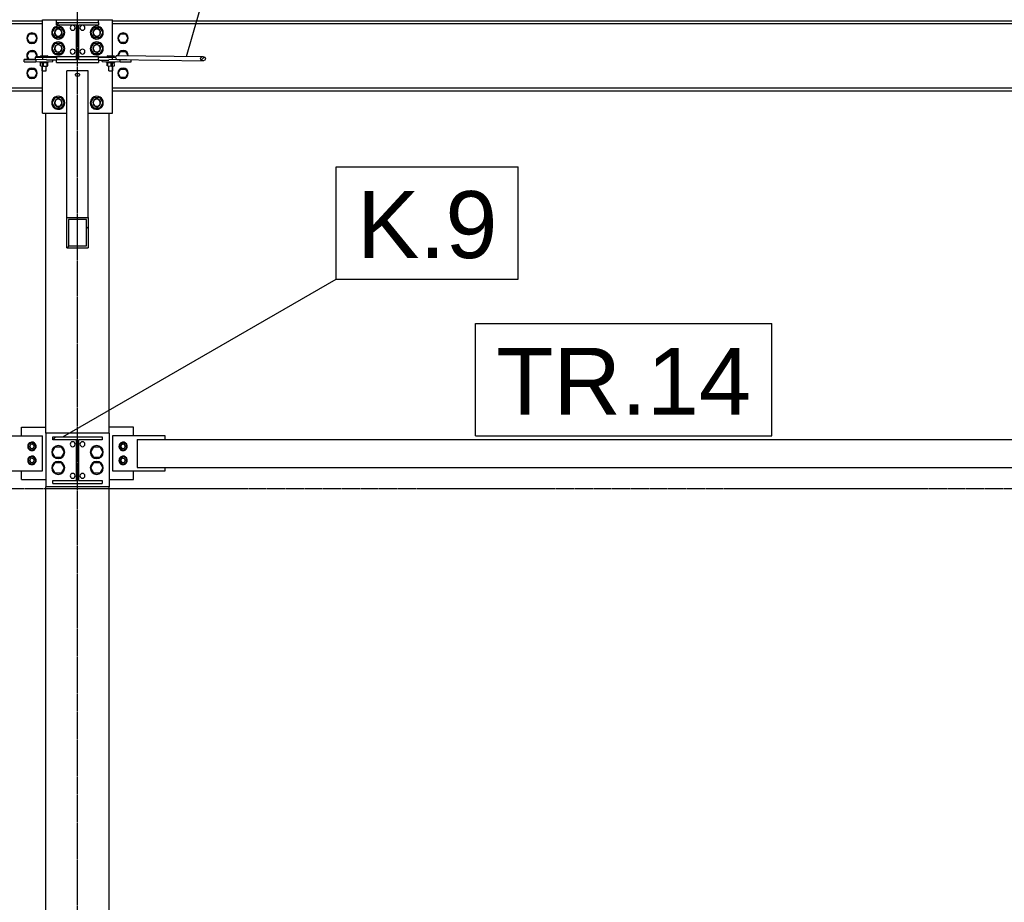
# Model space of a CAD drawing. Header units: millimetres. Extents: x -19654 to 22346, y -14260 to 15440.
# Tile 10 of 22: x -5877 to -3067, y 1970 to 4487. Entities that reach past the tile are written whole.
import ezdxf

# ---------------------------------------------------------------- set-up
doc = ezdxf.new("R2010")
doc.units = ezdxf.units.MM
doc.linetypes.add('DXK_LINE_DOT3', pattern=[5.9187, 2.979, -0.9799, 0.9799, -0.9799])
for name, color, linetype in [('TS_INNE_OBIEKTY', 7, 'Continuous'), ('TS_LINIE_WIDOCZNE', 7, 'Continuous'), ('TS_OPISY', 7, 'Continuous'), ('TS_OPISY_LINIE', 7, 'Continuous'), ('TS_OPISY_RAMKA', 7, 'Continuous'), ('TS_WYPELNIENIE', 7, 'Continuous')]:
    doc.layers.add(name, color=color, linetype=linetype)
doc.styles.add('Arial', font='ARIAL.TTF', dxfattribs={"height": 0.2})

# ---------------------------------------------------------------- blocks, each defined once
blk = doc.blocks.new('Bolt-305655477-2301 - 1303')
at = {"layer": 'TS_INNE_OBIEKTY', "color": 1, "linetype": 'Continuous'}
for p, q in [((-5623.3, 4380.3), (-5623.7, 4380.4)), ((-5623.7, 4380.4), (-5623.3, 4380.4)), ((-5623.3, 4380.3), (-5623.7, 4380.4)), ((-5623.7, 4380.4), (-5623.3, 4380.4)), ((-5623.3, 4380.4), (-5622.3, 4380.4)), ((-5623.3, 4380.4), (-5622.3, 4380.4)), ((-5622.3, 4380.3), (-5623.3, 4380.3)), ((-5622.3, 4380.3), (-5623.3, 4380.3)), ((-5622.3, 4380.4), (-5620.8, 4380.5)), ((-5620.8, 4380.2), (-5622.3, 4380.3)), ((-5620.8, 4380.5), (-5618.8, 4380.5)), ((-5618.8, 4380.2), (-5620.8, 4380.2)), ((-5618.8, 4380.5), (-5616.7, 4380.5)), ((-5616.7, 4380.2), (-5618.8, 4380.2)), ((-5616.7, 4380.5), (-5614.5, 4380.5)), ((-5614.5, 4380.2), (-5616.7, 4380.2)), ((-5614.5, 4380.5), (-5612.6, 4380.5)), ((-5612.6, 4380.2), (-5614.5, 4380.2)), ((-5612.6, 4380.5), (-5611, 4380.4)), ((-5611, 4380.3), (-5612.6, 4380.2)), ((-5611, 4380.4), (-5610, 4380.4)), ((-5611, 4380.4), (-5610, 4380.4)), ((-5610, 4380.3), (-5611, 4380.3)), ((-5610, 4380.3), (-5611, 4380.3)), ((-5610, 4380.4), (-5609.7, 4380.4)), ((-5609.7, 4380.4), (-5610, 4380.3)), ((-5610, 4380.4), (-5609.7, 4380.4)), ((-5609.7, 4380.4), (-5610, 4380.3))]:
    blk.add_line(p, q, dxfattribs=at)
blk = doc.blocks.new('Part-305655477-2299 - 1303')
at = {"layer": 'TS_LINIE_WIDOCZNE', "color": 1, "linetype": 'Continuous'}
for p, q in [((-5651.7, 4381.5), (-5602.7, 4381.5)), ((-5651.7, 4379.9), (-5651.7, 4381.5)), ((-5611.7, 4379.9), (-5651.7, 4379.9)), ((-5651.7, 4371.9), (-5622.7, 4371.9)), ((-5603.1, 4380), (-5611.7, 4379.9)), ((-5611.7, 4373.7), (-5611.7, 4379.9))]:
    blk.add_line(p, q, dxfattribs=at)
blk = doc.blocks.new('Part-305655477-2331 - 1303')
at = {"layer": 'TS_LINIE_WIDOCZNE', "color": 1, "linetype": 'Continuous'}
for p, q in [((-5863.6, 4367.7), (-5863.5, 4373.7)), ((-5863.6, 4367.7), (-5830.9, 4367.1)), ((-5831.7, 4374.2), (-5863.5, 4373.7)), ((-5863.5, 4373.7), (-5830.9, 4373.1)), ((-5799.9, 4373.6), (-5830.9, 4373.1)), ((-5830.9, 4373.1), (-5830.9, 4367.1)), ((-5830.9, 4367.1), (-5781.8, 4367.9)), ((-5781.8, 4367.9), (-5781.7, 4371.9))]:
    blk.add_line(p, q, dxfattribs=at)
blk = doc.blocks.new('Part-305655477-1445 - 1303')
at = {"layer": 'TS_LINIE_WIDOCZNE', "color": 1, "linetype": 'Continuous'}
for p, q in [((-5801.7, 3308), (-5801.7, 4220.5)), ((-5621.7, 3308), (-5621.7, 4220.5)), ((-5801.7, -350), (-5801.7, 3155)), ((-5621.7, -350), (-5621.7, 3155))]:
    blk.add_line(p, q, dxfattribs=at)
blk = doc.blocks.new('GridLine-305655477-2470 - 1303')
at = {"layer": 'TS_INNE_OBIEKTY', "color": 4, "linetype": 'DXK_LINE_DOT3'}
blk.add_line((-16331.7, 3150), (18196.3, 3150), dxfattribs=at)
blk = doc.blocks.new('Part-305655477-1541 - 1303')
at = {"layer": 'TS_WYPELNIENIE', "linetype": 'Continuous'}
h = blk.add_hatch(dxfattribs=at)
h.set_pattern_fill('', color=256, scale=70, style=0, pattern_type=0)
h.set_pattern_definition([(45, (-5781.68, 3289.5), (-157.15, 157.15), [])])
h.paths.add_polyline_path([(-5781.7, 3298), (-5781.7, 3289.5), (-5714.4, 3289.5), (-5714.4, 3173.5), (-5781.7, 3173.5), (-5781.7, 3165), (-5641.7, 3165), (-5641.7, 3173.5), (-5708.9, 3173.5), (-5708.9, 3289.5), (-5641.7, 3289.5), (-5641.7, 3298)])
at = {"layer": 'TS_INNE_OBIEKTY', "color": 1, "linetype": 'Continuous'}
for p, q in [((-5781.7, 3298), (-5641.7, 3298)), ((-5781.7, 3289.5), (-5781.7, 3298)), ((-5714.4, 3289.5), (-5781.7, 3289.5)), ((-5714.4, 3173.5), (-5714.4, 3289.5)), ((-5641.7, 3289.5), (-5708.9, 3289.5)), ((-5708.9, 3289.5), (-5708.9, 3173.5)), ((-5641.7, 3298), (-5641.7, 3289.5)), ((-5781.7, 3165), (-5781.7, 3173.5)), ((-5781.7, 3173.5), (-5714.4, 3173.5)), ((-5781.7, 3165), (-5641.7, 3165)), ((-5708.9, 3173.5), (-5641.7, 3173.5)), ((-5641.7, 3173.5), (-5641.7, 3165))]:
    blk.add_line(p, q, dxfattribs=at)
blk = doc.blocks.new('Part-305655477-1709 - 1303')
at = {"layer": 'TS_WYPELNIENIE', "linetype": 'Continuous'}
h = blk.add_hatch(dxfattribs=at)
h.set_pattern_fill('', color=256, scale=70, style=0, pattern_type=0)
h.set_pattern_definition([(45, (-5358.92, 4371.93), (-157.15, 157.15), [])])
h.paths.add_polyline_path([(-5361.2, 4376.2), (-5358.9, 4371.9), (-5353.6, 4370.2), (-5348.2, 4372), (-5346.1, 4376.2), (-5348.4, 4380.5), (-5353.7, 4382.2), (-5359.1, 4380.4)])
at = {"layer": 'TS_INNE_OBIEKTY', "color": 1, "linetype": 'Continuous'}
for p, q in [((-5361.2, 4376.2), (-5359.1, 4380.4)), ((-5358.9, 4371.9), (-5361.2, 4376.2)), ((-5359.1, 4380.4), (-5353.7, 4382.2)), ((-5353.6, 4370.2), (-5358.9, 4371.9)), ((-5353.7, 4382.2), (-5348.4, 4380.5)), ((-5348.2, 4372), (-5353.6, 4370.2)), ((-5348.4, 4380.5), (-5346.1, 4376.2)), ((-5346.1, 4376.2), (-5348.2, 4372))]:
    blk.add_line(p, q, dxfattribs=at)
at = {"layer": 'TS_LINIE_WIDOCZNE', "color": 1, "linetype": 'Continuous'}
for p, q in [((-5601.8, 4384), (-5603.2, 4379.8)), ((-5598.5, 4385.8), (-5601.8, 4384)), ((-5598.5, 4385.8), (-5353.7, 4382.2)), ((-5603.2, 4379.8), (-5601.8, 4375.5)), ((-5601.8, 4375.5), (-5598.4, 4373.8)), ((-5598.4, 4373.8), (-5353.6, 4370.2))]:
    blk.add_line(p, q, dxfattribs=at)
blk = doc.blocks.new('Bolt-305655477-1825 - 1303')
at = {"layer": 'TS_INNE_OBIEKTY', "color": 1, "linetype": 'Continuous'}
for p, q in [((-5784, 4450.5), (-5775.3, 4465.5)), ((-5775.3, 4435.5), (-5784, 4450.5)), ((-5775.3, 4465.5), (-5758, 4465.5)), ((-5758, 4465.5), (-5749.4, 4450.5)), ((-5749.4, 4450.5), (-5758, 4435.5)), ((-5674, 4450.5), (-5665.3, 4465.5)), ((-5665.3, 4435.5), (-5674, 4450.5)), ((-5665.3, 4465.5), (-5648, 4465.5)), ((-5648, 4465.5), (-5639.4, 4450.5)), ((-5639.4, 4450.5), (-5648, 4435.5)), ((-5784, 4405.5), (-5775.3, 4420.5)), ((-5758, 4435.5), (-5775.3, 4435.5)), ((-5775.3, 4420.5), (-5758, 4420.5)), ((-5758, 4420.5), (-5749.4, 4405.5)), ((-5674, 4405.5), (-5665.3, 4420.5)), ((-5648, 4435.5), (-5665.3, 4435.5)), ((-5665.3, 4420.5), (-5648, 4420.5)), ((-5648, 4420.5), (-5639.4, 4405.5)), ((-5775.3, 4390.5), (-5784, 4405.5)), ((-5758, 4390.5), (-5775.3, 4390.5)), ((-5749.4, 4405.5), (-5758, 4390.5)), ((-5665.3, 4390.5), (-5674, 4405.5)), ((-5648, 4390.5), (-5665.3, 4390.5)), ((-5639.4, 4405.5), (-5648, 4390.5)), ((-5784, 4250.5), (-5775.3, 4265.5)), ((-5775.3, 4235.5), (-5784, 4250.5)), ((-5775.3, 4265.5), (-5758, 4265.5)), ((-5758, 4265.5), (-5749.4, 4250.5)), ((-5749.4, 4250.5), (-5758, 4235.5)), ((-5674, 4250.5), (-5665.3, 4265.5)), ((-5665.3, 4235.5), (-5674, 4250.5)), ((-5665.3, 4265.5), (-5648, 4265.5)), ((-5648, 4265.5), (-5639.4, 4250.5)), ((-5639.4, 4250.5), (-5648, 4235.5)), ((-5758, 4235.5), (-5775.3, 4235.5)), ((-5648, 4235.5), (-5665.3, 4235.5))]:
    blk.add_line(p, q, dxfattribs=at)
for centre, radius, start, end in [((-5766.7, 4450.5), 18.5, 0, 180), ((-5766.7, 4450.5), 18.5, 330, 150), ((-5656.7, 4450.5), 18.5, 0, 180), ((-5656.7, 4450.5), 18.5, 330, 150), ((-5766.7, 4450.5), 18.5, 150, 330), ((-5766.7, 4450.5), 18.5, 180, 0), ((-5766.7, 4450.5), 11, 108, 288), ((-5766.7, 4450.5), 10, 0, 180), ((-5766.7, 4450.5), 10, 180, 0), ((-5766.7, 4450.5), 11, 288, 108), ((-5656.7, 4450.5), 18.5, 150, 330), ((-5656.7, 4450.5), 18.5, 180, 0), ((-5656.7, 4450.5), 11, 108, 288), ((-5656.7, 4450.5), 10, 0, 180), ((-5656.7, 4450.5), 10, 180, 0), ((-5656.7, 4450.5), 11, 288, 108), ((-5766.7, 4405.5), 18.5, 0, 180), ((-5766.7, 4405.5), 18.5, 150, 330), ((-5766.7, 4405.5), 18.5, 330, 150), ((-5766.7, 4405.5), 11, 108, 288), ((-5766.7, 4405.5), 10, 0, 180), ((-5766.7, 4405.5), 11, 288, 108), ((-5656.7, 4405.5), 18.5, 0, 180), ((-5656.7, 4405.5), 18.5, 150, 330), ((-5656.7, 4405.5), 18.5, 330, 150), ((-5656.7, 4405.5), 11, 108, 288), ((-5656.7, 4405.5), 10, 0, 180), ((-5656.7, 4405.5), 11, 288, 108), ((-5766.7, 4405.5), 18.5, 180, 0), ((-5766.7, 4405.5), 10, 180, 0), ((-5656.7, 4405.5), 18.5, 180, 0), ((-5656.7, 4405.5), 10, 180, 0), ((-5766.7, 4250.5), 18.5, 0, 180), ((-5766.7, 4250.5), 18.5, 150, 330), ((-5766.7, 4250.5), 18.5, 180, 0), ((-5766.7, 4250.5), 18.5, 330, 150), ((-5766.7, 4250.5), 11, 108, 288), ((-5766.7, 4250.5), 10, 0, 180), ((-5766.7, 4250.5), 10, 180, 0), ((-5766.7, 4250.5), 11, 288, 108), ((-5656.7, 4250.5), 18.5, 0, 180), ((-5656.7, 4250.5), 18.5, 150, 330), ((-5656.7, 4250.5), 18.5, 180, 0), ((-5656.7, 4250.5), 18.5, 330, 150), ((-5656.7, 4250.5), 11, 108, 288), ((-5656.7, 4250.5), 10, 0, 180), ((-5656.7, 4250.5), 10, 180, 0), ((-5656.7, 4250.5), 11, 288, 108)]:
    blk.add_arc(centre, radius, start, end, dxfattribs=at)
blk = doc.blocks.new('Part-305655477-1601 - 1303')
at = {"layer": 'TS_LINIE_WIDOCZNE', "color": 1, "linetype": 'Continuous'}
for p, q in [((-5541.7, 3290.5), (-5541.7, 3210.5)), ((-5541.7, 3290.5), (-860.2, 3290.5)), ((-5541.7, 3210.5), (-860.2, 3210.5))]:
    blk.add_line(p, q, dxfattribs=at)
blk = doc.blocks.new('Part-305655477-1605 - 1303')
at = {"layer": 'TS_LINIE_WIDOCZNE', "color": 1, "linetype": 'Continuous'}
for p, q in [((-10271.7, 4476.2), (-5811.7, 4476.2)), ((-6811.2, 4484.7), (-5811.7, 4484.7)), ((-10271.7, 4293.2), (-5811.7, 4293.2)), ((-10271.7, 4284.7), (-5811.7, 4284.7))]:
    blk.add_line(p, q, dxfattribs=at)
blk = doc.blocks.new('Part-305655477-1540 - 1303')
at = {"layer": 'TS_WYPELNIENIE', "linetype": 'Continuous'}
h = blk.add_hatch(dxfattribs=at)
h.set_pattern_fill('', color=256, scale=70, style=0, pattern_type=0)
h.set_pattern_definition([(45, (-5771.68, 4471.51), (-157.15, 157.15), [])])
h.paths.add_polyline_path([(-5771.7, 4479.5), (-5771.7, 4471.5), (-5714.2, 4471.5), (-5714.2, 4373.5), (-5771.7, 4373.5), (-5771.7, 4365.5), (-5651.7, 4365.5), (-5651.7, 4373.5), (-5709.2, 4373.5), (-5709.2, 4471.5), (-5651.7, 4471.5), (-5651.7, 4479.5)])
at = {"layer": 'TS_INNE_OBIEKTY', "color": 1, "linetype": 'Continuous'}
for p, q in [((-5771.7, 4479.5), (-5651.7, 4479.5)), ((-5771.7, 4471.5), (-5771.7, 4479.5)), ((-5714.2, 4471.5), (-5771.7, 4471.5)), ((-5714.2, 4373.5), (-5714.2, 4471.5)), ((-5651.7, 4471.5), (-5709.2, 4471.5)), ((-5709.2, 4471.5), (-5709.2, 4373.5)), ((-5651.7, 4479.5), (-5651.7, 4471.5)), ((-5771.7, 4365.5), (-5771.7, 4373.5)), ((-5771.7, 4373.5), (-5714.2, 4373.5)), ((-5771.7, 4365.5), (-5651.7, 4365.5)), ((-5709.2, 4373.5), (-5651.7, 4373.5)), ((-5651.7, 4373.5), (-5651.7, 4365.5))]:
    blk.add_line(p, q, dxfattribs=at)
at = {"layer": 'TS_LINIE_WIDOCZNE', "color": 1, "linetype": 'Continuous'}
for p, q in [((-5771.7, 4479.5), (-5771.7, 4487.5)), ((-5771.7, 4487.5), (-5651.7, 4487.5)), ((-5651.7, 4479.5), (-5651.7, 4487.5)), ((-5714.2, 4381.5), (-5771.7, 4381.5)), ((-5771.7, 4381.5), (-5771.7, 4373.5)), ((-5651.7, 4381.5), (-5709.2, 4381.5)), ((-5651.7, 4373.5), (-5651.7, 4381.5))]:
    blk.add_line(p, q, dxfattribs=at)
blk = doc.blocks.new('Part-305655477-1602 - 1303')
at = {"layer": 'TS_LINIE_WIDOCZNE', "color": 1, "linetype": 'Continuous'}
for p, q in [((-5611.7, 4484.7), (-2171.2, 4484.7)), ((-5611.7, 4476.2), (-790.2, 4476.2)), ((-5611.7, 4293.2), (-790.2, 4293.2)), ((-5611.7, 4284.7), (-790.2, 4284.7))]:
    blk.add_line(p, q, dxfattribs=at)
blk = doc.blocks.new('Part-305655477-1646 - 1303')
at = {"layer": 'TS_WYPELNIENIE', "linetype": 'Continuous'}
h = blk.add_hatch(dxfattribs=at)
h.set_pattern_fill('', color=256, scale=70, style=0, pattern_type=0)
h.set_pattern_definition([(45, (-5741.68, 3836.3), (-157.15, 157.15), [])])
h.paths.add_polyline_path([(-5741.7, 3923.2), (-5741.7, 3836.3), (-5681.7, 3836.3), (-5681.7, 3923.2)])
h.paths.add_polyline_path([(-5685.7, 3842.1), (-5737.7, 3842.1), (-5737.7, 3917.4), (-5685.7, 3917.4)])
at = {"layer": 'TS_INNE_OBIEKTY', "color": 1, "linetype": 'Continuous'}
for p, q in [((-5741.7, 3836.3), (-5741.7, 3923.2)), ((-5741.7, 3923.2), (-5681.7, 3923.2)), ((-5737.7, 3917.4), (-5737.7, 3842.1)), ((-5685.7, 3917.4), (-5737.7, 3917.4)), ((-5685.7, 3842.1), (-5685.7, 3917.4)), ((-5681.7, 3923.2), (-5681.7, 3836.3)), ((-5741.7, 3836.3), (-5681.7, 3836.3)), ((-5737.7, 3842.1), (-5685.7, 3842.1))]:
    blk.add_line(p, q, dxfattribs=at)
at = {"layer": 'TS_LINIE_WIDOCZNE', "color": 1, "linetype": 'Continuous'}
for p, q in [((-5741.7, 3923.2), (-5741.7, 4341.2)), ((-5681.7, 4341.2), (-5741.7, 4341.2)), ((-5681.7, 3923.2), (-5681.7, 4341.2))]:
    blk.add_line(p, q, dxfattribs=at)
blk = doc.blocks.new('Bolt-305655477-1820 - 1303')
at = {"layer": 'TS_INNE_OBIEKTY', "color": 1, "linetype": 'Continuous'}
for p, q in [((-5784, 3254), (-5775.3, 3269)), ((-5775.3, 3269), (-5758, 3269)), ((-5758, 3269), (-5749.4, 3254)), ((-5674, 3254), (-5665.3, 3269)), ((-5665.3, 3269), (-5648, 3269)), ((-5648, 3269), (-5639.4, 3254)), ((-5775.3, 3239), (-5784, 3254)), ((-5758, 3239), (-5775.3, 3239)), ((-5749.4, 3254), (-5758, 3239)), ((-5665.3, 3239), (-5674, 3254)), ((-5648, 3239), (-5665.3, 3239)), ((-5639.4, 3254), (-5648, 3239)), ((-5784, 3209), (-5775.3, 3224)), ((-5775.3, 3194), (-5784, 3209)), ((-5775.3, 3224), (-5758, 3224)), ((-5758, 3224), (-5749.4, 3209)), ((-5749.4, 3209), (-5758, 3194)), ((-5674, 3209), (-5665.3, 3224)), ((-5665.3, 3194), (-5674, 3209)), ((-5665.3, 3224), (-5648, 3224)), ((-5648, 3224), (-5639.4, 3209)), ((-5639.4, 3209), (-5648, 3194)), ((-5758, 3194), (-5775.3, 3194)), ((-5648, 3194), (-5665.3, 3194))]:
    blk.add_line(p, q, dxfattribs=at)
for centre, start, end in [((-5766.7, 3254), 0, 180), ((-5656.7, 3254), 0, 180), ((-5766.7, 3254), 180, 0), ((-5656.7, 3254), 180, 0), ((-5766.7, 3209), 0, 180), ((-5766.7, 3209), 180, 0), ((-5656.7, 3209), 0, 180), ((-5656.7, 3209), 180, 0)]:
    blk.add_arc(centre, 18.5, start, end, dxfattribs=at)
blk = doc.blocks.new('Bolt-305655477-1824 - 1303')
at = {"layer": 'TS_INNE_OBIEKTY', "color": 1, "linetype": 'Continuous'}
for centre, start, end in [((-5725.7, 4396.5), 0, 180), ((-5725.7, 4396.5), 0, 180), ((-5725.7, 4396.5), 180, 0), ((-5725.7, 4396.5), 180, 0), ((-5697.7, 4396.5), 0, 180), ((-5697.7, 4396.5), 0, 180), ((-5697.7, 4396.5), 180, 0), ((-5697.7, 4396.5), 180, 0)]:
    blk.add_arc(centre, 7, start, end, dxfattribs=at)
blk = doc.blocks.new('Bolt-305655477-2149 - 1303')
at = {"layer": 'TS_INNE_OBIEKTY', "color": 1, "linetype": 'Continuous'}
for p, q in [((-5717.7, 4330.4), (-5717.4, 4331.7)), ((-5717.4, 4329), (-5717.7, 4330.4)), ((-5717.4, 4331.7), (-5716.5, 4332.9)), ((-5716.5, 4327.8), (-5717.4, 4329)), ((-5716.5, 4332.9), (-5715.2, 4333.9)), ((-5715.2, 4326.8), (-5716.5, 4327.8)), ((-5715.2, 4333.9), (-5713.5, 4334.5)), ((-5713.5, 4326.2), (-5715.2, 4326.8)), ((-5713.5, 4334.5), (-5711.7, 4334.7)), ((-5711.7, 4334.7), (-5709.8, 4334.5)), ((-5709.8, 4334.5), (-5708.2, 4333.9)), ((-5708.2, 4326.8), (-5709.8, 4326.2)), ((-5708.2, 4333.9), (-5706.8, 4332.9)), ((-5706.8, 4327.8), (-5708.2, 4326.8)), ((-5706.8, 4332.9), (-5706, 4331.7)), ((-5706, 4329), (-5706.8, 4327.8)), ((-5706, 4331.7), (-5705.7, 4330.4)), ((-5705.7, 4330.4), (-5706, 4329)), ((-5711.7, 4326), (-5713.5, 4326.2)), ((-5709.8, 4326.2), (-5711.7, 4326))]:
    blk.add_line(p, q, dxfattribs=at)
blk = doc.blocks.new('Part-305655477-1822 - 1303')
at = {"layer": 'TS_LINIE_WIDOCZNE', "color": 1, "linetype": 'Continuous'}
for p, q in [((-5811.7, 4487.5), (-5611.7, 4487.5)), ((-5811.7, 4381.5), (-5811.7, 4487.5)), ((-5611.7, 4381.5), (-5611.7, 4487.5)), ((-5811.7, 4220.5), (-5811.7, 4367.4)), ((-5611.7, 4220.5), (-5611.7, 4367.4)), ((-5811.7, 4220.5), (-5741.7, 4220.5)), ((-5681.7, 4220.5), (-5611.7, 4220.5))]:
    blk.add_line(p, q, dxfattribs=at)
blk = doc.blocks.new('Part-305655477-1817 - 1303')
at = {"layer": 'TS_LINIE_WIDOCZNE', "color": 1, "linetype": 'Continuous'}
for p, q in [((-5621.7, 3308), (-5801.7, 3308)), ((-5801.7, 3308), (-5801.7, 3155)), ((-5621.7, 3308), (-5621.7, 3155)), ((-5621.7, 3155), (-5801.7, 3155))]:
    blk.add_line(p, q, dxfattribs=at)
blk = doc.blocks.new('Bolt-305655477-1818 - 1303')
at = {"layer": 'TS_INNE_OBIEKTY', "color": 1, "linetype": 'Continuous'}
for centre, start, end in [((-5725.7, 3276.5), 0, 180), ((-5725.7, 3276.5), 0, 180), ((-5725.7, 3276.5), 180, 0), ((-5725.7, 3276.5), 180, 0), ((-5697.7, 3276.5), 0, 180), ((-5697.7, 3276.5), 0, 180), ((-5697.7, 3276.5), 180, 0), ((-5697.7, 3276.5), 180, 0)]:
    blk.add_arc(centre, 7, start, end, dxfattribs=at)
blk = doc.blocks.new('Bolt-305655477-1819 - 1303')
at = {"layer": 'TS_INNE_OBIEKTY', "color": 1, "linetype": 'Continuous'}
for centre, start, end in [((-5725.7, 3186.5), 0, 180), ((-5725.7, 3186.5), 0, 180), ((-5725.7, 3186.5), 180, 0), ((-5725.7, 3186.5), 180, 0), ((-5697.7, 3186.5), 0, 180), ((-5697.7, 3186.5), 0, 180), ((-5697.7, 3186.5), 180, 0), ((-5697.7, 3186.5), 180, 0)]:
    blk.add_arc(centre, 7, start, end, dxfattribs=at)
blk = doc.blocks.new('Bolt-305655477-1823 - 1303')
at = {"layer": 'TS_INNE_OBIEKTY', "color": 1, "linetype": 'Continuous'}
for centre, start, end in [((-5725.7, 4464.5), 0, 180), ((-5725.7, 4464.5), 0, 180), ((-5697.7, 4464.5), 0, 180), ((-5697.7, 4464.5), 0, 180), ((-5725.7, 4464.5), 180, 0), ((-5725.7, 4464.5), 180, 0), ((-5697.7, 4464.5), 180, 0), ((-5697.7, 4464.5), 180, 0)]:
    blk.add_arc(centre, 7, start, end, dxfattribs=at)
blk = doc.blocks.new('Bolt-305655477-2302 - 1303')
at = {"layer": 'TS_INNE_OBIEKTY', "color": 1, "linetype": 'Continuous'}
for p, q in [((-5813.4, 4380.3), (-5813.7, 4380.4)), ((-5813.7, 4380.4), (-5813.4, 4380.4)), ((-5813.4, 4380.3), (-5813.7, 4380.4)), ((-5813.7, 4380.4), (-5813.4, 4380.4)), ((-5813.4, 4380.4), (-5812.4, 4380.4)), ((-5813.4, 4380.4), (-5812.4, 4380.4)), ((-5812.4, 4380.3), (-5813.4, 4380.3)), ((-5812.4, 4380.3), (-5813.4, 4380.3)), ((-5812.4, 4380.4), (-5810.8, 4380.5)), ((-5810.8, 4380.2), (-5812.4, 4380.3)), ((-5810.8, 4380.5), (-5808.9, 4380.5)), ((-5808.9, 4380.2), (-5810.8, 4380.2)), ((-5808.9, 4380.5), (-5806.7, 4380.5)), ((-5806.7, 4380.2), (-5808.9, 4380.2)), ((-5806.7, 4380.5), (-5804.5, 4380.5)), ((-5804.5, 4380.2), (-5806.7, 4380.2)), ((-5804.5, 4380.5), (-5802.6, 4380.5)), ((-5802.6, 4380.2), (-5804.5, 4380.2)), ((-5802.6, 4380.5), (-5801, 4380.4)), ((-5801, 4380.3), (-5802.6, 4380.2)), ((-5801, 4380.4), (-5800, 4380.4)), ((-5801, 4380.4), (-5800, 4380.4)), ((-5800, 4380.3), (-5801, 4380.3)), ((-5800, 4380.3), (-5801, 4380.3)), ((-5800, 4380.4), (-5799.7, 4380.4)), ((-5799.7, 4380.4), (-5800, 4380.3)), ((-5800, 4380.4), (-5799.7, 4380.4)), ((-5799.7, 4380.4), (-5800, 4380.3))]:
    blk.add_line(p, q, dxfattribs=at)
blk = doc.blocks.new('Part-305655477-1868 - 1303')
at = {"layer": 'TS_LINIE_WIDOCZNE', "color": 1, "linetype": 'Continuous'}
for p, q in [((-5551.7, 3325.5), (-5621.7, 3325.5)), ((-5551.7, 3300.5), (-5551.7, 3325.5)), ((-5621.7, 3175.5), (-5551.7, 3175.5)), ((-5551.7, 3175.5), (-5551.7, 3200.5))]:
    blk.add_line(p, q, dxfattribs=at)
blk = doc.blocks.new('Part-305655477-1869 - 1303')
at = {"layer": 'TS_LINIE_WIDOCZNE', "color": 1, "linetype": 'Continuous'}
for p, q in [((-5461.7, 3300.5), (-5611.7, 3300.5)), ((-5611.7, 3300.5), (-5611.7, 3200.5)), ((-5461.7, 3290.5), (-5461.7, 3300.5)), ((-5461.7, 3200.5), (-5461.7, 3210.5)), ((-5611.7, 3200.5), (-5461.7, 3200.5))]:
    blk.add_line(p, q, dxfattribs=at)
blk = doc.blocks.new('Bolt-305655477-1870 - 1303')
at = {"layer": 'TS_INNE_OBIEKTY', "color": 1, "linetype": 'Continuous'}
for p, q in [((-5581.7, 3281.5), (-5591.2, 3276)), ((-5591.2, 3276), (-5591.2, 3265)), ((-5591.2, 3265), (-5581.7, 3259.5)), ((-5572.2, 3276), (-5581.7, 3281.5)), ((-5581.7, 3259.5), (-5572.2, 3265)), ((-5572.2, 3265), (-5572.2, 3276)), ((-5581.7, 3241.5), (-5591.2, 3236)), ((-5591.2, 3236), (-5591.2, 3225)), ((-5572.2, 3236), (-5581.7, 3241.5)), ((-5572.2, 3225), (-5572.2, 3236)), ((-5591.2, 3225), (-5581.7, 3219.5)), ((-5581.7, 3219.5), (-5572.2, 3225))]:
    blk.add_line(p, q, dxfattribs=at)
for centre, radius, start, end in [((-5581.7, 3270.5), 12, 120, 300), ((-5581.7, 3270.5), 12, 300, 120), ((-5581.7, 3270.5), 6, 120, 300), ((-5581.7, 3270.5), 6, 300, 120), ((-5581.7, 3230.5), 12, 120, 300), ((-5581.7, 3230.5), 12, 300, 120), ((-5581.7, 3230.5), 6, 120, 300), ((-5581.7, 3230.5), 6, 300, 120)]:
    blk.add_arc(centre, radius, start, end, dxfattribs=at)
blk = doc.blocks.new('Part-305655477-1872 - 1303')
at = {"layer": 'TS_LINIE_WIDOCZNE', "color": 1, "linetype": 'Continuous'}
for p, q in [((-5871.7, 3325.5), (-5801.7, 3325.5)), ((-5871.7, 3300.5), (-5871.7, 3325.5)), ((-5871.7, 3175.5), (-5871.7, 3200.5)), ((-5871.7, 3175.5), (-5801.7, 3175.5))]:
    blk.add_line(p, q, dxfattribs=at)
blk = doc.blocks.new('Part-305655477-1873 - 1303')
at = {"layer": 'TS_LINIE_WIDOCZNE', "color": 1, "linetype": 'Continuous'}
for p, q in [((-5961.7, 3290.5), (-5961.7, 3300.5)), ((-5961.7, 3300.5), (-5811.7, 3300.5)), ((-5811.7, 3200.5), (-5811.7, 3300.5)), ((-5961.7, 3200.5), (-5961.7, 3210.5)), ((-5961.7, 3200.5), (-5811.7, 3200.5))]:
    blk.add_line(p, q, dxfattribs=at)
blk = doc.blocks.new('Bolt-305655477-1874 - 1303')
at = {"layer": 'TS_INNE_OBIEKTY', "color": 1, "linetype": 'Continuous'}
for p, q in [((-5841.7, 3281.5), (-5851.2, 3276)), ((-5851.2, 3276), (-5851.2, 3265)), ((-5851.2, 3265), (-5841.7, 3259.5)), ((-5832.2, 3276), (-5841.7, 3281.5)), ((-5841.7, 3259.5), (-5832.2, 3265)), ((-5832.2, 3265), (-5832.2, 3276)), ((-5841.7, 3241.5), (-5851.2, 3236)), ((-5851.2, 3236), (-5851.2, 3225)), ((-5832.2, 3236), (-5841.7, 3241.5)), ((-5832.2, 3225), (-5832.2, 3236)), ((-5851.2, 3225), (-5841.7, 3219.5)), ((-5841.7, 3219.5), (-5832.2, 3225))]:
    blk.add_line(p, q, dxfattribs=at)
for centre, radius, start, end in [((-5841.7, 3270.5), 12, 120, 300), ((-5841.7, 3270.5), 12, 300, 120), ((-5841.7, 3270.5), 6, 120, 300), ((-5841.7, 3270.5), 6, 300, 120), ((-5841.7, 3230.5), 12, 120, 300), ((-5841.7, 3230.5), 12, 300, 120), ((-5841.7, 3230.5), 6, 120, 300), ((-5841.7, 3230.5), 6, 300, 120)]:
    blk.add_arc(centre, radius, start, end, dxfattribs=at)
blk = doc.blocks.new('Bolt-305655477-1957 - 1303')
at = {"layer": 'TS_INNE_OBIEKTY', "color": 1, "linetype": 'Continuous'}
for p, q in [((-5595.5, 4434.7), (-5588.6, 4446.7)), ((-5588.6, 4446.7), (-5574.8, 4446.7)), ((-5574.8, 4446.7), (-5567.8, 4434.7)), ((-5588.6, 4422.7), (-5595.5, 4434.7)), ((-5574.8, 4422.7), (-5588.6, 4422.7)), ((-5567.8, 4434.7), (-5574.8, 4422.7)), ((-5594.9, 4385.8), (-5588.6, 4396.7)), ((-5588.6, 4396.7), (-5574.8, 4396.7)), ((-5574.8, 4396.7), (-5568.2, 4385.4)), ((-5595.5, 4334.7), (-5588.6, 4346.7)), ((-5588.6, 4322.7), (-5595.5, 4334.7)), ((-5588.6, 4346.7), (-5574.8, 4346.7)), ((-5574.8, 4346.7), (-5567.8, 4334.7)), ((-5567.8, 4334.7), (-5574.8, 4322.7)), ((-5574.8, 4322.7), (-5588.6, 4322.7))]:
    blk.add_line(p, q, dxfattribs=at)
for centre, start, end in [((-5581.7, 4434.7), 0, 180), ((-5581.7, 4434.7), 180, 0), ((-5581.7, 4384.7), 2.5638, 175.7115), ((-5581.7, 4334.7), 0, 180), ((-5581.7, 4334.7), 180, 0)]:
    blk.add_arc(centre, 15, start, end, dxfattribs=at)
blk = doc.blocks.new('Bolt-305655477-1959 - 1303')
at = {"layer": 'TS_INNE_OBIEKTY', "color": 1, "linetype": 'Continuous'}
for p, q in [((-5855.5, 4434.7), (-5848.6, 4446.7)), ((-5848.6, 4446.7), (-5834.7, 4446.7)), ((-5834.7, 4446.7), (-5827.8, 4434.7)), ((-5848.6, 4422.7), (-5855.5, 4434.7)), ((-5834.7, 4422.7), (-5848.6, 4422.7)), ((-5827.8, 4434.7), (-5834.7, 4422.7)), ((-5855.5, 4384.7), (-5848.6, 4396.7)), ((-5849.3, 4373.9), (-5855.5, 4384.7)), ((-5848.6, 4396.7), (-5834.7, 4396.7)), ((-5834.7, 4396.7), (-5827.8, 4384.7)), ((-5829.7, 4381.5), (-5827.8, 4384.7)), ((-5833.9, 4374.2), (-5831.7, 4378)), ((-5855.5, 4334.7), (-5848.6, 4346.7)), ((-5848.6, 4322.7), (-5855.5, 4334.7)), ((-5848.6, 4346.7), (-5834.7, 4346.7)), ((-5834.7, 4346.7), (-5827.8, 4334.7)), ((-5827.8, 4334.7), (-5834.7, 4322.7)), ((-5834.7, 4322.7), (-5848.6, 4322.7))]:
    blk.add_line(p, q, dxfattribs=at)
for centre, start, end in [((-5841.7, 4434.7), 0, 180), ((-5841.7, 4434.7), 180, 0), ((-5841.7, 4384.7), 347.0671, 228.1439), ((-5841.7, 4334.7), 0, 180), ((-5841.7, 4334.7), 180, 0)]:
    blk.add_arc(centre, 15, start, end, dxfattribs=at)
blk = doc.blocks.new('Part-305655477-2300 - 1303')
at = {"layer": 'TS_LINIE_WIDOCZNE', "color": 1, "linetype": 'Continuous'}
for p, q in [((-5771.7, 4381.5), (-5831.7, 4381.5)), ((-5831.7, 4381.5), (-5831.7, 4380.3)), ((-5831.7, 4380.3), (-5811.7, 4379.9)), ((-5831.7, 4374.2), (-5831.7, 4380.3)), ((-5771.7, 4379.9), (-5811.7, 4379.9)), ((-5811.7, 4379.9), (-5811.7, 4373.7)), ((-5771.7, 4371.9), (-5799.9, 4371.9)), ((-5771.7, 4381.5), (-5771.7, 4379.9)), ((-5771.7, 4379.9), (-5771.7, 4371.9))]:
    blk.add_line(p, q, dxfattribs=at)
blk = doc.blocks.new('Bolt-305655477-2332 - 1303')
at = {"layer": 'TS_INNE_OBIEKTY', "color": 1, "linetype": 'Continuous'}
for p, q in [((-5816.6, 4384.1), (-5814.4, 4384.2)), ((-5816.6, 4380.3), (-5816.6, 4384.1)), ((-5808.9, 4383.9), (-5816.6, 4384.1)), ((-5814.4, 4384.2), (-5804.5, 4384.2)), ((-5808.9, 4380.2), (-5808.9, 4383.9)), ((-5799, 4383.9), (-5808.9, 4383.9)), ((-5804.5, 4384.2), (-5796.8, 4384.1)), ((-5796.8, 4384.1), (-5799, 4383.9)), ((-5799, 4380.2), (-5799, 4383.9)), ((-5796.8, 4380.4), (-5796.8, 4384.1)), ((-5818.5, 4365.7), (-5818.5, 4367.3)), ((-5818.5, 4365.7), (-5818.2, 4365.6)), ((-5818.2, 4365.6), (-5814.8, 4365.5)), ((-5817.2, 4355.6), (-5817.2, 4365.5)), ((-5817.2, 4355.6), (-5809.1, 4355.4)), ((-5814.8, 4365.5), (-5809.3, 4365.4)), ((-5812.7, 4341.6), (-5812.7, 4355.5)), ((-5809.3, 4365.4), (-5803.1, 4365.4)), ((-5809.1, 4355.4), (-5809, 4365.4)), ((-5809.1, 4355.4), (-5798.7, 4355.4)), ((-5803.1, 4365.4), (-5797.8, 4365.4)), ((-5801, 4341.5), (-5800.9, 4355.4)), ((-5798.7, 4355.4), (-5798.6, 4365.4)), ((-5798.7, 4355.4), (-5796.4, 4355.6)), ((-5797.8, 4365.4), (-5795, 4365.5)), ((-5796.4, 4355.6), (-5796.3, 4365.5)), ((-5795, 4365.5), (-5795, 4367.7)), ((-5812.7, 4341.6), (-5812.6, 4341.6)), ((-5812.6, 4341.6), (-5810.9, 4341.5)), ((-5810.9, 4341.5), (-5808.1, 4341.5)), ((-5808.1, 4341.5), (-5805, 4341.5)), ((-5805, 4341.5), (-5802.4, 4341.5)), ((-5802.4, 4341.5), (-5801, 4341.5))]:
    blk.add_line(p, q, dxfattribs=at)
blk = doc.blocks.new('Part-305655477-2352 - 1303')
at = {"layer": 'TS_LINIE_WIDOCZNE', "color": 1, "linetype": 'Continuous'}
for p, q in [((-5641.6, 4367.9), (-5641.6, 4371.9)), ((-5641.6, 4367.9), (-5589.9, 4367.1)), ((-5590, 4373.1), (-5622.7, 4373.6)), ((-5571.4, 4373.4), (-5590, 4373.1)), ((-5589.9, 4367.1), (-5590, 4373.1)), ((-5589.9, 4367.1), (-5558.2, 4367.7)), ((-5558.2, 4367.7), (-5558.2, 4373.2))]:
    blk.add_line(p, q, dxfattribs=at)
blk = doc.blocks.new('Bolt-305655477-2353 - 1303')
at = {"layer": 'TS_INNE_OBIEKTY', "color": 1, "linetype": 'Continuous'}
for p, q in [((-5626.2, 4384.1), (-5617.8, 4384.2)), ((-5626.2, 4380.4), (-5626.2, 4384.1)), ((-5625.1, 4384), (-5626.2, 4384.1)), ((-5625.1, 4380.2), (-5625.1, 4384)), ((-5615.6, 4383.9), (-5625.1, 4384)), ((-5617.8, 4384.2), (-5608.3, 4384.2)), ((-5607.2, 4384), (-5615.6, 4383.9)), ((-5615.6, 4380.2), (-5615.6, 4383.9)), ((-5608.3, 4384.2), (-5607.2, 4384)), ((-5607.2, 4380.3), (-5607.2, 4384)), ((-5628.6, 4365.6), (-5628.6, 4367.7)), ((-5628.6, 4365.6), (-5626.4, 4365.5)), ((-5626.7, 4355.6), (-5626.7, 4365.5)), ((-5625.5, 4355.5), (-5626.7, 4355.6)), ((-5626.4, 4365.5), (-5621.5, 4365.4)), ((-5625.5, 4355.5), (-5625.5, 4365.5)), ((-5625.5, 4355.5), (-5615.5, 4355.4)), ((-5622.6, 4341.6), (-5622.6, 4355.5)), ((-5621.5, 4365.4), (-5615.4, 4365.4)), ((-5615.5, 4355.4), (-5615.5, 4365.4)), ((-5615.5, 4355.4), (-5606.6, 4355.5)), ((-5615.4, 4365.4), (-5609.6, 4365.4)), ((-5610.7, 4341.6), (-5610.7, 4355.5)), ((-5609.6, 4365.4), (-5605.7, 4365.5)), ((-5606.6, 4355.5), (-5606.7, 4365.5)), ((-5605.7, 4365.5), (-5604.8, 4365.6)), ((-5604.8, 4365.6), (-5604.8, 4367.3)), ((-5622.6, 4341.6), (-5621.5, 4341.5)), ((-5621.5, 4341.5), (-5619.1, 4341.5)), ((-5619.1, 4341.5), (-5616, 4341.5)), ((-5616, 4341.5), (-5613.1, 4341.5)), ((-5613.1, 4341.5), (-5611.2, 4341.5)), ((-5611.2, 4341.5), (-5610.7, 4341.6))]:
    blk.add_line(p, q, dxfattribs=at)
blk = doc.blocks.new('GridLine-305655477-2463 - 1303')
at = {"layer": 'TS_INNE_OBIEKTY', "color": 4, "linetype": 'DXK_LINE_DOT3'}
blk.add_line((-5711.7, -2600), (-5711.7, 6940), dxfattribs=at)
blk = doc.blocks.new('Mark-305655477-3333 - 1303')
at = {"layer": 'TS_OPISY_LINIE', "linetype": 'Continuous'}
blk.add_line((-5753.4, 3297.5), (-4974, 3747.5), dxfattribs=at)
at = {"layer": 'TS_OPISY_RAMKA', "linetype": 'Continuous'}
for p, q in [((-4974, 4067.5), (-4454, 4067.5)), ((-4974, 3747.5), (-4974, 4067.5)), ((-4454, 3747.5), (-4454, 4067.5)), ((-4974, 3747.5), (-4454, 3747.5))]:
    blk.add_line(p, q, dxfattribs=at)
blk.add_wipeout([(-4514, 3807.5), (-4514, 4007.5), (-4914, 4007.5), (-4914, 3807.5)]).dxf.layer = 'TS_OPISY_LINIE'
blk.add_wipeout([(-4514, 3807.5), (-4514, 4007.5), (-4914, 4007.5), (-4914, 3807.5)]).dxf.layer = 'TS_OPISY_LINIE'
at = {"layer": 'TS_OPISY', "style": 'Arial'}
blk.add_text('K.9', height=191.02, dxfattribs=at).set_placement((-4914, 3807.5))
blk = doc.blocks.new('Mark-305655477-3337 - 1303')
at = {"layer": 'TS_OPISY_RAMKA', "linetype": 'Continuous'}
for p, q in [((-4576.5, 3620.5), (-3730.5, 3620.5)), ((-4576.5, 3300.5), (-4576.5, 3620.5)), ((-3730.5, 3300.5), (-3730.5, 3620.5)), ((-4576.5, 3300.5), (-3730.5, 3300.5))]:
    blk.add_line(p, q, dxfattribs=at)
blk.add_wipeout([(-3790.5, 3360.5), (-3790.5, 3560.5), (-4516.5, 3560.5), (-4516.5, 3360.5)]).dxf.layer = 'TS_OPISY_LINIE'
blk.add_wipeout([(-3790.5, 3360.5), (-3790.5, 3560.5), (-4516.5, 3560.5), (-4516.5, 3360.5)]).dxf.layer = 'TS_OPISY_LINIE'
at = {"layer": 'TS_OPISY', "style": 'Arial'}
blk.add_text('TR.14', height=191.02, dxfattribs=at).set_placement((-4516.5, 3360.5))
blk = doc.blocks.new('Mark-305655477-3353 - 1303')
at = {"layer": 'TS_OPISY_LINIE', "linetype": 'Continuous'}
blk.add_line((-5400.9, 4382.5), (-4956.7, 5927.6), dxfattribs=at)
at = {"layer": 'TS_OPISY_RAMKA', "linetype": 'Continuous'}
for p, q in [((-4956.7, 6247.6), (-4303.3, 6247.6)), ((-4956.7, 5927.6), (-4956.7, 6247.6)), ((-4303.3, 5927.6), (-4303.3, 6247.6)), ((-4956.7, 5927.6), (-4303.3, 5927.6))]:
    blk.add_line(p, q, dxfattribs=at)
blk.add_wipeout([(-4363.3, 5987.6), (-4363.3, 6187.6), (-4896.7, 6187.6), (-4896.7, 5987.6)]).dxf.layer = 'TS_OPISY_LINIE'
blk.add_wipeout([(-4363.3, 5987.6), (-4363.3, 6187.6), (-4896.7, 6187.6), (-4896.7, 5987.6)]).dxf.layer = 'TS_OPISY_LINIE'
at = {"layer": 'TS_OPISY', "style": 'Arial'}
blk.add_text('T.19', height=191.02, dxfattribs=at).set_placement((-4896.7, 5987.6))

msp = doc.modelspace()

# ---------------------------------------------------------------- block references
for name in ['GridLine-305655477-2463 - 1303', 'Part-305655477-1605 - 1303', 'Part-305655477-1822 - 1303', 'Bolt-305655477-1825 - 1303', 'Part-305655477-1540 - 1303', 'Bolt-305655477-1823 - 1303', 'Part-305655477-1602 - 1303', 'Bolt-305655477-1959 - 1303', 'Bolt-305655477-1957 - 1303', 'Bolt-305655477-2332 - 1303', 'Bolt-305655477-1824 - 1303', 'Bolt-305655477-2353 - 1303', 'Part-305655477-1709 - 1303', 'Part-305655477-2331 - 1303', 'Part-305655477-2300 - 1303', 'Bolt-305655477-2302 - 1303', 'Part-305655477-2299 - 1303', 'Part-305655477-2352 - 1303', 'Bolt-305655477-2301 - 1303', 'Part-305655477-1646 - 1303', 'Bolt-305655477-2149 - 1303', 'Part-305655477-1445 - 1303', 'GridLine-305655477-2470 - 1303', 'Part-305655477-1872 - 1303', 'Part-305655477-1868 - 1303', 'Part-305655477-1873 - 1303', 'Part-305655477-1817 - 1303', 'Part-305655477-1541 - 1303', 'Part-305655477-1869 - 1303', 'Part-305655477-1601 - 1303', 'Bolt-305655477-1874 - 1303', 'Bolt-305655477-1820 - 1303', 'Bolt-305655477-1818 - 1303', 'Bolt-305655477-1870 - 1303', 'Bolt-305655477-1819 - 1303']:
    msp.add_blockref(name, (0, 0))

# ---------------------------------------------------------------- next in the draw order: block references
for name in ['Mark-305655477-3353 - 1303', 'Mark-305655477-3333 - 1303']:
    msp.add_blockref(name, (0, 0))

# ---------------------------------------------------------------- next in the draw order: block references
msp.add_blockref('Mark-305655477-3337 - 1303', (0, 0))

doc.saveas('drawing.dxf')
